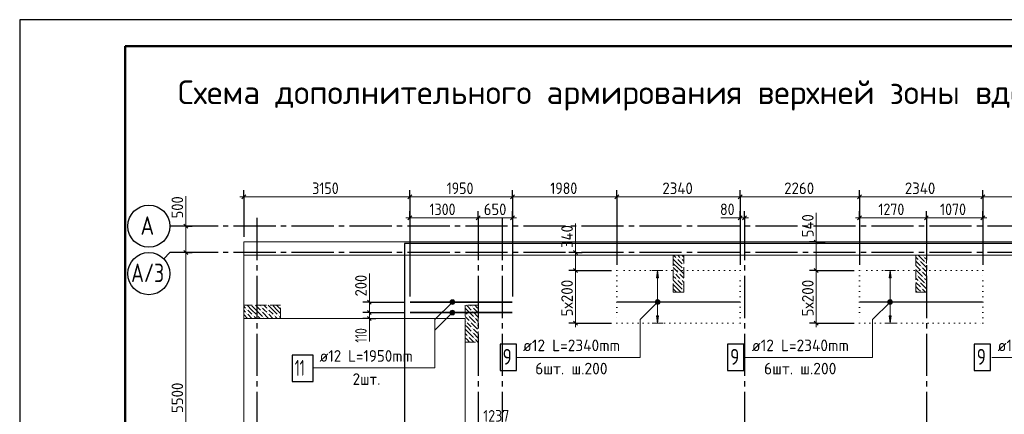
# Model space of a CAD drawing. Header units: millimetres. Extents: x 0 to 42000, y 0 to 29700.
# Tile 4 of 8: x 0 to 18679, y 22212 to 29700. Entities that reach past the tile are written whole.
import ezdxf

# ---------------------------------------------------------------- set-up
doc = ezdxf.new("R2010")
doc.units = ezdxf.units.MM
for name, pattern in [('______2', [270, 200, -70]), ('______5', [1100, 800, -100, 100, -100]), ('______9', [100, 0, -100])]:
    doc.linetypes.add(name, pattern=pattern)
for name, color, linetype, lineweight in [('Standard', 7, 'Continuous', 25), ('ДОП Верх по Х', 7, 'Continuous', 18), ('ЖБ Перекрытие верхний уровень_1', 7, 'Continuous', 18), ('Общий01', 7, 'Continuous', 13), ('Позиционная метка номер позиции', 7, 'Continuous', 13), ('Примечания', 7, 'Continuous', 13), ('Размерная линия_ общее', 7, 'Continuous', 13), ('Текст_ общее', 7, 'Continuous', 25)]:
    doc.layers.add(name, color=color, linetype=linetype, lineweight=lineweight)
doc.layers.add('ЖБ Пилон', color=7, linetype='______2', lineweight=13, true_color=0xa0a0a0)
doc.layers.add('Оси', color=7, linetype='______5', lineweight=13, true_color=0x656565)
doc.styles.add('ISOCPEUR', font='txt')

msp = doc.modelspace()

# ---------------------------------------------------------------- hatches: boundary and pattern name
at = {"layer": 'ДОП Верх по Х', "linetype": 'Continuous', "lineweight": 13, "transparency": 33554687}
for points in [[(12121, 24802), (12101, 24942), (12081, 24802)], [(16533, 24802), (16513, 24942), (16493, 24802)]]:
    msp.add_hatch(color=7, dxfattribs=at).paths.add_polyline_path(points)
for points in [[(12121, 24082), (12101, 23942), (12081, 24082)], [(16533, 24082), (16513, 23942), (16493, 24082)]]:
    msp.add_hatch(color=7, dxfattribs=at).paths.add_polyline_path(points, flags=16)
at = {"layer": 'ЖБ Пилон', "linetype": 'Continuous', "lineweight": 18, "transparency": 33554687}
for points in [[(12460, 25169), (12466, 25175), (12473, 25169), (12466, 25162)], [(12540, 25169), (12546, 25175), (12553, 25169), (12546, 25162)], [(12580, 25049), (12586, 25055), (12593, 25049), (12586, 25042)], [(17060, 25129), (17066, 25135), (17073, 25129), (17066, 25122)], [(17140, 25209), (17146, 25215), (17153, 25209), (17146, 25202)], [(17180, 25089), (17186, 25095), (17193, 25089), (17186, 25082)], [(12420, 24889), (12426, 24895), (12433, 24889), (12426, 24882)], [(12500, 24889), (12506, 24895), (12513, 24889), (12506, 24882)], [(12580, 24969), (12586, 24975), (12593, 24969), (12586, 24962)], [(17020, 24849), (17026, 24855), (17033, 24849), (17026, 24842)], [(17100, 25009), (17106, 25015), (17113, 25009), (17106, 25002)], [(17100, 24929), (17106, 24935), (17113, 24929), (17106, 24922)], [(12460, 24769), (12466, 24775), (12473, 24769), (12466, 24762)], [(12540, 24769), (12546, 24775), (12553, 24769), (12546, 24762)], [(17060, 24729), (17066, 24735), (17073, 24729), (17066, 24722)], [(17140, 24809), (17146, 24815), (17153, 24809), (17146, 24802)], [(17180, 24689), (17186, 24695), (17193, 24689), (17186, 24682)], [(12580, 24649), (12586, 24655), (12593, 24649), (12586, 24642)], [(12580, 24569), (12586, 24575), (12593, 24569), (12586, 24562)], [(17100, 24609), (17106, 24615), (17113, 24609), (17106, 24602)], [(17103, 24532), (17106, 24535), (17110, 24532)], [(4300, 24209), (4306, 24215), (4313, 24209), (4306, 24202)], [(4300, 24129), (4306, 24135), (4313, 24129), (4306, 24122)], [(4580, 24249), (4586, 24255), (4593, 24249), (4586, 24242)], [(4580, 24169), (4586, 24175), (4593, 24169), (4586, 24162)], [(4700, 24209), (4706, 24215), (4713, 24209), (4706, 24202)], [(4700, 24129), (4706, 24135), (4713, 24129), (4706, 24122)], [(8580, 24249), (8586, 24255), (8593, 24249), (8586, 24242)], [(8580, 24169), (8586, 24175), (8593, 24169), (8586, 24162)], [(4420, 24089), (4426, 24095), (4433, 24089), (4426, 24082)], [(4500, 24089), (4506, 24095), (4513, 24089), (4506, 24082)], [(4620, 24049), (4626, 24055), (4633, 24049), (4626, 24042)], [(4820, 24089), (4826, 24095), (4833, 24089), (4826, 24082)], [(4900, 24089), (4906, 24095), (4913, 24089), (4906, 24082)], [(8460, 23969), (8466, 23975), (8473, 23969), (8466, 23962)], [(8500, 24089), (8506, 24095), (8513, 24089), (8506, 24082)], [(8540, 23969), (8546, 23975), (8553, 23969), (8546, 23962)], [(8620, 24049), (8626, 24055), (8633, 24049), (8626, 24042)], [(8660, 23929), (8666, 23935), (8673, 23929), (8666, 23922)], [(8580, 23849), (8586, 23855), (8593, 23849), (8586, 23842)], [(8580, 23769), (8586, 23775), (8593, 23769), (8586, 23762)], [(8500, 23689), (8506, 23695), (8513, 23689), (8506, 23682)], [(8620, 23649), (8626, 23655), (8633, 23649), (8626, 23642)]]:
    msp.add_hatch(color=7, dxfattribs=at).paths.add_polyline_path(points, flags=16)
at = {"layer": 'Позиционная метка номер позиции', "linetype": 'Continuous', "lineweight": 13, "transparency": 33554687}
for points in [[(8242, 24310), (8178, 24373), (8167, 24353)], [(8242, 24310), (8167, 24353), (8222, 24298)], [(8222, 24298), (8167, 24353), (8167, 24330)], [(8222, 24298), (8167, 24330), (8199, 24298)], [(8199, 24298), (8167, 24330), (8178, 24310)], [(8254, 24330), (8199, 24385), (8178, 24373)], [(8254, 24330), (8178, 24373), (8242, 24310)], [(8254, 24353), (8222, 24385), (8199, 24385)], [(8254, 24353), (8199, 24385), (8254, 24330)], [(8222, 24385), (8254, 24353), (8242, 24373)], [(12133, 24310), (12070, 24373), (12058, 24353)], [(12133, 24310), (12058, 24353), (12113, 24298)], [(12113, 24298), (12058, 24353), (12058, 24330)], [(12113, 24298), (12058, 24330), (12090, 24298)], [(12090, 24298), (12058, 24330), (12070, 24310)], [(12145, 24330), (12090, 24385), (12070, 24373)], [(12145, 24330), (12070, 24373), (12133, 24310)], [(12145, 24353), (12113, 24385), (12090, 24385)], [(12145, 24353), (12090, 24385), (12145, 24330)], [(12113, 24385), (12145, 24353), (12133, 24373)], [(16544, 24310), (16481, 24373), (16469, 24353)], [(16544, 24310), (16469, 24353), (16524, 24298)], [(16524, 24298), (16469, 24353), (16469, 24330)], [(16524, 24298), (16469, 24330), (16501, 24298)], [(16501, 24298), (16469, 24330), (16481, 24310)], [(16556, 24330), (16501, 24385), (16481, 24373)], [(16556, 24330), (16481, 24373), (16544, 24310)], [(16556, 24353), (16524, 24385), (16501, 24385)], [(16556, 24353), (16501, 24385), (16556, 24330)], [(16524, 24385), (16556, 24353), (16544, 24373)], [(8242, 24110), (8178, 24173), (8167, 24153)], [(8242, 24110), (8167, 24153), (8222, 24098)], [(8222, 24098), (8167, 24153), (8167, 24130)], [(8222, 24098), (8167, 24130), (8199, 24098)], [(8199, 24098), (8167, 24130), (8178, 24110)], [(8254, 24130), (8199, 24185), (8178, 24173)], [(8254, 24130), (8178, 24173), (8242, 24110)], [(8254, 24153), (8222, 24185), (8199, 24185)], [(8254, 24153), (8199, 24185), (8254, 24130)], [(8222, 24185), (8254, 24153), (8242, 24173)]]:
    msp.add_hatch(color=7, dxfattribs=at).paths.add_polyline_path(points)

# ---------------------------------------------------------------- linework, layer by layer
at = {"layer": 'Standard', "color": 7, "linetype": 'Continuous', "lineweight": 25, "transparency": 33554687}
msp.add_line((2000, 29200), (2000, 1058), dxfattribs=at)
msp.add_lwpolyline([(0, 0), (42000, 0), (42000, 29700), (0, 29700), (0, 0)], close=True, dxfattribs=at)
at = {"layer": 'Standard', "color": 7, "linetype": 'Continuous', "lineweight": 50, "transparency": 33554687}
msp.add_lwpolyline([(2000, 29200), (41500, 29200), (41500, 500), (2000, 500), (2000, 29200)], close=True, dxfattribs=at)
at = {"layer": 'Standard', "color": 7, "linetype": 'Continuous', "lineweight": 13, "transparency": 33554687}
msp.add_lwpolyline([(41500, 29200), (2000, 29200), (2000, 6000), (41500, 6000), (41500, 29200)], dxfattribs=at)
at = {"layer": 'Standard', "color": 2, "linetype": 'Continuous', "lineweight": 13, "transparency": 33554687}
for points in [[(4250, 13382), (41050, 13382), (41050, 25482), (4250, 25482), (4250, 13382)], [(4250, 13382), (41050, 13382), (41050, 25232), (4250, 25232), (4250, 13382)]]:
    msp.add_lwpolyline(points, dxfattribs=at)
at = {"layer": 'Standard', "color": 254, "linetype": 'Continuous', "lineweight": 25, "true_color": 0xc4c4ff, "transparency": 33554687}
msp.add_lwpolyline([(7300, 13435), (41119, 13435), (41119, 25450), (7300, 25450), (7300, 13435)], dxfattribs=at)
at = {"layer": 'ДОП Верх по Х', "color": 7, "linetype": 'Continuous', "lineweight": 13, "transparency": 33554687}
for p, q in [((12101, 24942), (12001, 24942)), ((12101, 24942), (12081, 24802)), ((12121, 24802), (12101, 24942)), ((12101, 24942), (12201, 24942)), ((12101, 24942), (12101, 24942)), ((16513, 24942), (16413, 24942)), ((16513, 24942), (16493, 24802)), ((16533, 24802), (16513, 24942)), ((16513, 24942), (16613, 24942)), ((16513, 24942), (16513, 24942)), ((12081, 24802), (12121, 24802)), ((12101, 24082), (12101, 24802)), ((16493, 24802), (16533, 24802)), ((16513, 24082), (16513, 24802)), ((12101, 23942), (12001, 23942)), ((12101, 23942), (12081, 24082)), ((12081, 24082), (12121, 24082)), ((12121, 24082), (12101, 23942)), ((12101, 23942), (12201, 23942)), ((12101, 23942), (12101, 23942)), ((16513, 23942), (16413, 23942)), ((16513, 23942), (16493, 24082)), ((16493, 24082), (16533, 24082)), ((16533, 24082), (16513, 23942)), ((16513, 23942), (16613, 23942)), ((16513, 23942), (16513, 23942))]:
    msp.add_line(p, q, dxfattribs=at)
at = {"layer": 'ДОП Верх по Х', "color": 7, "linetype": 'Continuous', "lineweight": 35, "transparency": 33554687}
for p, q in [((9344, 24342), (7406, 24342)), ((9344, 24142), (7406, 24142))]:
    msp.add_line(p, q, dxfattribs=at)
at = {"layer": 'ДОП Верх по Х', "color": 7, "linetype": 'Continuous', "lineweight": 25, "transparency": 33554687}
for p, q in [((13664, 24342), (11336, 24342)), ((18264, 24342), (15936, 24342))]:
    msp.add_line(p, q, dxfattribs=at)
for points in [[(9112, 23043), (9422, 23043), (9422, 23543), (9112, 23543), (9112, 23043)], [(13428, 23043), (13738, 23043), (13738, 23543), (13428, 23543), (13428, 23043)], [(18106, 23043), (18416, 23043), (18416, 23543), (18106, 23543), (18106, 23043)], [(5169, 22833), (5569, 22833), (5569, 23333), (5169, 23333), (5169, 22833)]]:
    msp.add_lwpolyline(points, dxfattribs=at)
at = {"layer": 'ЖБ Перекрытие верхний уровень_1', "color": 7, "linetype": 'Continuous', "lineweight": 18, "transparency": 33554687}
for p, q in [((41050, 25482), (4250, 25482)), ((4250, 25482), (4250, 24032)), ((4250, 24032), (8450, 24032)), ((8450, 24032), (8450, 19532))]:
    msp.add_line(p, q, dxfattribs=at)
at = {"layer": 'ЖБ Пилон', "color": 253, "linetype": '______2', "lineweight": 13, "true_color": 0xa0a0a0, "transparency": 33554687}
for p, q in [((12600, 25232), (12400, 25232)), ((12400, 25232), (12400, 24532)), ((12600, 24532), (12600, 25232)), ((17200, 25232), (17000, 25232)), ((17000, 25232), (17000, 24532)), ((17200, 24532), (17200, 25232)), ((12400, 24532), (12600, 24532)), ((17000, 24532), (17200, 24532)), ((4250, 24282), (4250, 24032)), ((4950, 24282), (4250, 24282)), ((4950, 24032), (4950, 24282)), ((8700, 24282), (8450, 24282)), ((8450, 24282), (8450, 23582)), ((8700, 23582), (8700, 24282)), ((4250, 24032), (4950, 24032)), ((8450, 23582), (8700, 23582))]:
    msp.add_line(p, q, dxfattribs=at)
at = {"layer": 'ЖБ Пилон', "color": 9, "linetype": 'Continuous', "lineweight": 18, "true_color": 0xc7c7c7, "transparency": 33554687}
for p, q in [((12403, 25232), (12446, 25189)), ((12486, 25229), (12483, 25232)), ((12526, 25189), (12486, 25229)), ((12563, 25232), (12600, 25195)), ((17046, 25229), (17166, 25109)), ((17123, 25232), (17126, 25229)), ((12486, 25069), (12400, 25155)), ((12406, 25069), (12486, 24989)), ((12486, 25149), (12566, 25069)), ((12486, 25069), (12566, 24989)), ((12566, 25149), (12600, 25115)), ((17000, 25195), (17046, 25149)), ((17000, 25115), (17086, 25029)), ((17200, 24995), (17086, 25109)), ((17200, 25155), (17166, 25189)), ((12406, 24989), (12400, 24995)), ((12400, 24915), (12406, 24909)), ((12406, 24989), (12486, 24909)), ((12486, 24829), (12446, 24869)), ((12486, 24989), (12600, 24875)), ((12526, 24869), (12600, 24795)), ((17000, 24875), (17006, 24869)), ((17046, 24989), (17006, 25029)), ((17006, 24949), (17126, 24829)), ((17086, 24949), (17046, 24989)), ((17126, 24989), (17200, 24915)), ((17126, 24909), (17200, 24835)), ((12400, 24835), (12446, 24789)), ((12486, 24669), (12400, 24755)), ((12406, 24669), (12486, 24589)), ((12526, 24789), (12486, 24829)), ((12486, 24749), (12566, 24669)), ((12486, 24669), (12566, 24589)), ((12566, 24749), (12600, 24715)), ((17000, 24795), (17046, 24749)), ((17000, 24715), (17086, 24629)), ((17046, 24829), (17166, 24709)), ((17200, 24595), (17086, 24709)), ((17200, 24755), (17166, 24789)), ((12406, 24589), (12400, 24595)), ((12406, 24589), (12463, 24532)), ((12486, 24589), (12543, 24532)), ((17046, 24589), (17006, 24629)), ((17006, 24549), (17023, 24532)), ((17086, 24549), (17046, 24589)), ((17126, 24589), (17183, 24532)), ((4250, 24265), (4286, 24229)), ((4286, 24149), (4250, 24185)), ((4250, 24105), (4323, 24032)), ((4406, 24189), (4313, 24282)), ((4326, 24189), (4406, 24109)), ((4326, 24109), (4403, 24032)), ((4406, 24269), (4486, 24189)), ((4406, 24189), (4486, 24109)), ((4486, 24269), (4473, 24282)), ((4486, 24269), (4566, 24189)), ((4486, 24189), (4606, 24069)), ((4553, 24282), (4566, 24269)), ((4646, 24189), (4606, 24229)), ((4606, 24149), (4723, 24032)), ((4633, 24282), (4686, 24229)), ((4686, 24149), (4646, 24189)), ((4806, 24189), (4713, 24282)), ((4726, 24189), (4806, 24109)), ((4726, 24109), (4803, 24032)), ((4806, 24269), (4886, 24189)), ((4806, 24189), (4886, 24109)), ((4886, 24269), (4873, 24282)), ((4886, 24269), (4950, 24205)), ((4886, 24189), (4950, 24125)), ((8450, 24225), (8486, 24189)), ((8450, 24145), (8486, 24109)), ((8486, 24269), (8473, 24282)), ((8486, 24269), (8566, 24189)), ((8486, 24189), (8606, 24069)), ((8553, 24282), (8566, 24269)), ((8646, 24189), (8606, 24229)), ((8606, 24149), (8700, 24055)), ((8633, 24282), (8686, 24229)), ((8686, 24149), (8646, 24189)), ((4483, 24032), (4446, 24069)), ((4526, 24069), (4563, 24032)), ((4883, 24032), (4846, 24069)), ((4926, 24069), (4950, 24045)), ((8486, 24029), (8450, 24065)), ((8526, 23989), (8486, 24029)), ((8486, 23949), (8566, 23869)), ((8526, 24069), (8646, 23949)), ((8566, 23949), (8686, 23829)), ((8646, 24029), (8700, 23975)), ((8486, 23869), (8450, 23905)), ((8450, 23825), (8486, 23789)), ((8450, 23745), (8486, 23709)), ((8486, 23869), (8566, 23789)), ((8486, 23789), (8606, 23669)), ((8646, 23789), (8606, 23829)), ((8606, 23749), (8700, 23655)), ((8686, 23749), (8646, 23789)), ((8700, 23895), (8686, 23909)), ((8486, 23629), (8450, 23665)), ((8526, 23589), (8486, 23629)), ((8526, 23669), (8613, 23582)), ((8646, 23629), (8693, 23582))]:
    msp.add_line(p, q, dxfattribs=at)
at = {"layer": 'Общий01', "color": 251, "linetype": 'Continuous', "lineweight": 13, "true_color": 0x656565, "transparency": 33554687}
for p, q in [((15111, 25482), (15111, 26032)), ((10544, 25282), (10544, 25832)), ((13670, 25941), (13300, 25941)), ((6633, 24342), (6633, 24882)), ((6633, 24032), (6633, 23592))]:
    msp.add_line(p, q, dxfattribs=at)
at = {"layer": 'Оси', "color": 7, "linetype": 'Continuous', "lineweight": 13, "transparency": 33554687}
msp.add_line((3150, 25782), (3150, 26352), dxfattribs=at)
at = {"layer": 'Оси', "color": 7, "linetype": 'Continuous', "lineweight": 25, "transparency": 33554687}
for p, q in [((3764, 25782), (2850, 25782)), ((2733, 25164), (2850, 25282)), ((3764, 25282), (2850, 25282))]:
    msp.add_line(p, q, dxfattribs=at)
at = {"layer": 'Оси', "color": 8, "linetype": '______5', "lineweight": -3, "transparency": 33554687}
for p, q in [((41157, 25782), (3764, 25782)), ((4500, 25939), (4500, 12896)), ((8700, 25939), (8700, 12896)), ((9150, 25939), (9150, 12896)), ((13750, 25939), (13750, 12896)), ((17200, 25939), (17200, 12896)), ((41157, 25282), (3764, 25282))]:
    msp.add_line(p, q, dxfattribs=at)
at = {"layer": 'Оси', "color": 7, "linetype": 'Continuous', "lineweight": 25, "transparency": 33554687}
for centre in [(2450, 25782), (2450, 24882)]:
    msp.add_circle(centre, 400, dxfattribs=at)
at = {"layer": 'Позиционная метка номер позиции', "color": 7, "linetype": 'Continuous', "lineweight": 13, "transparency": 33554687}
for p, q in [((8178, 24373), (8178, 24373)), ((8178, 24310), (8178, 24310)), ((8242, 24373), (8242, 24373)), ((8242, 24310), (8242, 24310)), ((12070, 24373), (12070, 24373)), ((12070, 24310), (12070, 24310)), ((12133, 24373), (12133, 24373)), ((12133, 24310), (12133, 24310)), ((16481, 24373), (16481, 24373)), ((16481, 24310), (16481, 24310)), ((16544, 24373), (16544, 24373)), ((16544, 24310), (16544, 24310)), ((8178, 24173), (8178, 24173)), ((8178, 24110), (8178, 24110)), ((8242, 24173), (8242, 24173)), ((8242, 24110), (8242, 24110))]:
    msp.add_line(p, q, dxfattribs=at)
for points in [[(8210, 24342), (7877, 24008), (7877, 23093)], [(12101, 24342), (11768, 24008), (11768, 23293), (9423, 23293)], [(16513, 24342), (16179, 24008), (16179, 23293), (13738, 23293)], [(21073, 24342), (20740, 24008), (20740, 23293), (18445, 23293)], [(8210, 24142), (7877, 23808), (7877, 23093), (5569, 23093)]]:
    msp.add_lwpolyline(points, dxfattribs=at)
for centre in [(8210, 24342), (12101, 24342), (16513, 24342), (8210, 24142)]:
    msp.add_circle(centre, 45, dxfattribs=at)
at = {"layer": 'Примечания', "color": 7, "linetype": '______9', "lineweight": 13, "transparency": 33554687}
for p, q in [((11330, 24942), (11330, 23942)), ((13670, 24942), (11330, 24942)), ((13670, 23942), (13670, 24942)), ((15930, 24942), (15930, 23942)), ((18270, 24942), (15930, 24942)), ((18270, 23942), (18270, 24942)), ((11330, 23942), (13670, 23942)), ((15930, 23942), (18270, 23942))]:
    msp.add_line(p, q, dxfattribs=at)
at = {"layer": 'Размерная линия_ общее', "color": 251, "linetype": 'Continuous', "lineweight": 13, "true_color": 0x656565, "transparency": 33554687}
for p, q in [((4250, 26341), (4175, 26341)), ((4250, 26341), (7400, 26341)), ((7400, 26341), (9350, 26341)), ((9350, 26341), (11330, 26341)), ((11330, 26341), (13670, 26341)), ((13670, 26341), (15930, 26341)), ((15930, 26341), (18270, 26341)), ((18270, 26341), (20530, 26341)), ((7400, 25941), (7325, 25941)), ((7400, 25941), (8700, 25941)), ((8700, 25941), (9350, 25941)), ((9350, 25941), (9425, 25941)), ((13670, 25941), (13595, 25941)), ((13750, 25941), (13670, 25941)), ((13750, 25941), (13825, 25941)), ((15930, 25941), (15855, 25941)), ((15930, 25941), (17200, 25941)), ((17200, 25941), (18270, 25941)), ((18270, 25941), (18345, 25941)), ((15111, 25482), (15111, 25557)), ((10544, 25282), (10544, 25357)), ((10544, 24942), (10544, 23942)), ((15111, 24942), (15111, 23942)), ((6633, 24342), (6633, 24417)), ((6633, 24142), (6633, 24342)), ((6633, 24032), (6633, 24142)), ((6633, 24032), (6633, 23957)), ((10544, 23942), (10544, 23867)), ((15111, 23942), (15111, 23867))]:
    msp.add_line(p, q, dxfattribs=at)
at = {"layer": 'Размерная линия_ общее', "color": 251, "linetype": 'Continuous', "lineweight": 25, "true_color": 0x656565, "transparency": 33554687}
for p, q in [((4212, 26303), (4287, 26378)), ((7362, 26303), (7437, 26378)), ((9312, 26303), (9387, 26378)), ((11292, 26303), (11367, 26378)), ((13632, 26303), (13707, 26378)), ((15892, 26303), (15967, 26378)), ((18232, 26303), (18307, 26378)), ((7362, 25903), (7437, 25978)), ((8662, 25903), (8737, 25978)), ((9312, 25903), (9387, 25978)), ((13707, 25978), (13632, 25903)), ((13787, 25978), (13712, 25903)), ((15892, 25903), (15967, 25978)), ((17162, 25903), (17237, 25978)), ((18232, 25903), (18307, 25978)), ((15073, 25519), (15148, 25444)), ((10506, 25319), (10581, 25244)), ((10506, 24979), (10581, 24904)), ((15073, 24979), (15148, 24904)), ((6670, 24304), (6595, 24379)), ((6670, 24104), (6595, 24179)), ((6670, 23994), (6595, 24069)), ((10506, 23979), (10581, 23904)), ((15073, 23979), (15148, 23904))]:
    msp.add_line(p, q, dxfattribs=at)
at = {"layer": 'Размерная линия_ общее', "color": 251, "linetype": 'Continuous', "lineweight": -3, "true_color": 0x656565, "transparency": 33554687}
for p, q in [((4250, 26341), (4250, 26466)), ((4250, 26341), (4250, 26216)), ((4250, 26341), (4250, 25582)), ((7400, 26341), (7400, 26466)), ((7400, 26341), (7400, 26216)), ((7400, 26341), (7400, 24448)), ((9350, 26341), (9350, 26466)), ((9350, 26341), (9350, 26216)), ((9350, 26341), (9350, 24448)), ((11330, 26341), (11330, 26466)), ((11330, 26341), (11330, 26216)), ((11330, 26341), (11330, 25048)), ((13670, 26341), (13670, 26466)), ((13670, 26341), (13670, 26216)), ((13670, 26341), (13670, 25048)), ((15930, 26341), (15930, 26466)), ((15930, 26341), (15930, 26216)), ((15930, 26341), (15930, 25048)), ((18270, 26341), (18270, 26466)), ((18270, 26341), (18270, 26216)), ((18270, 26341), (18270, 25048)), ((7400, 25941), (7400, 26066)), ((8700, 25941), (8700, 26066)), ((9350, 25941), (9350, 26066)), ((13670, 25941), (13670, 26066)), ((13750, 25941), (13750, 26066)), ((15930, 25941), (15930, 26066)), ((17200, 25941), (17200, 26066)), ((18270, 25941), (18270, 26066)), ((7400, 25941), (7400, 25816)), ((7400, 25941), (7400, 24448)), ((8700, 25941), (8700, 25816)), ((8700, 25941), (8700, 25941)), ((9350, 25941), (9350, 25816)), ((9350, 25941), (9350, 24448)), ((13670, 25941), (13670, 25816)), ((13670, 25941), (13670, 25941)), ((13750, 25941), (13750, 25816)), ((13750, 25941), (13750, 25941)), ((15930, 25941), (15930, 25816)), ((15930, 25941), (15930, 25048)), ((17200, 25941), (17200, 25816)), ((17200, 25941), (17200, 25941)), ((18270, 25941), (18270, 25816)), ((18270, 25941), (18270, 25048)), ((15111, 25482), (14986, 25482)), ((15111, 25482), (15236, 25482)), ((15111, 25482), (15280, 25482)), ((10544, 25282), (10419, 25282)), ((10544, 25282), (10669, 25282)), ((10544, 25282), (10544, 25282)), ((10544, 24942), (10419, 24942)), ((10544, 24942), (10669, 24942)), ((10544, 24942), (11230, 24942)), ((15111, 24942), (14986, 24942)), ((15111, 24942), (15236, 24942)), ((15111, 24942), (15830, 24942)), ((6633, 24342), (6508, 24342)), ((6633, 24342), (6758, 24342)), ((6633, 24342), (7300, 24342)), ((6633, 24142), (6508, 24142)), ((6633, 24142), (6758, 24142)), ((6633, 24142), (7300, 24142)), ((6633, 24032), (6508, 24032)), ((6633, 24032), (6758, 24032)), ((6633, 24032), (6674, 24032)), ((10544, 23942), (10419, 23942)), ((10544, 23942), (10669, 23942)), ((10544, 23942), (11230, 23942)), ((15111, 23942), (14986, 23942)), ((15111, 23942), (15236, 23942)), ((15111, 23942), (15830, 23942))]:
    msp.add_line(p, q, dxfattribs=at)
at = {"layer": 'Размерная линия_ общее', "color": 253, "linetype": 'Continuous', "lineweight": -3, "true_color": 0xa0a0a0, "transparency": 33554687}
for p, q in [((3150, 25782), (3025, 25782)), ((3150, 25782), (3275, 25782)), ((3150, 25282), (3025, 25282)), ((3150, 25282), (3275, 25282))]:
    msp.add_line(p, q, dxfattribs=at)
at = {"layer": 'Размерная линия_ общее', "color": 7, "linetype": 'Continuous', "lineweight": 25, "transparency": 33554687}
for p, q in [((3112, 25819), (3187, 25744)), ((3112, 25319), (3187, 25244))]:
    msp.add_line(p, q, dxfattribs=at)
at = {"layer": 'Размерная линия_ общее', "color": 7, "linetype": 'Continuous', "lineweight": 13, "transparency": 33554687}
for p, q in [((3150, 25782), (3150, 25857)), ((3150, 25782), (3150, 25282)), ((3150, 25282), (3150, 19782))]:
    msp.add_line(p, q, dxfattribs=at)
at = {"layer": 'Размерная линия_ общее', "color": 253, "linetype": 'Continuous', "lineweight": -3, "true_color": 0xa0a0a0, "transparency": 33554687}
for points in [[(3150, 25782), (3133, 25782), (3133, 25782), (3133, 25782), (3133, 25782), (2948, 25782)], [(3150, 25282), (3133, 25282), (3133, 25282), (3133, 25282), (3133, 25282), (3050, 25282)]]:
    msp.add_lwpolyline(points, dxfattribs=at)
at = {"layer": 'Размерная линия_ общее', "color": 251, "linetype": 'Continuous', "lineweight": 13, "true_color": 0x656565, "transparency": 33554687}
for points in [[(15111, 25482), (15111, 25466), (15111, 25466), (15111, 24942)], [(10544, 25282), (10544, 25264), (10544, 25264), (10544, 24942)]]:
    msp.add_lwpolyline(points, dxfattribs=at)

# ---------------------------------------------------------------- texts
at = {"layer": 'ДОП Верх по Х', "color": 7, "linetype": 'Continuous', "lineweight": 13, "transparency": 33554687, "attachment_point": 7, "style": 'ISOCPEUR'}
for s, insert, char_height, width in [('\\W0.96;ø12 L=2340mm ', (9548, 23410), 220, 2172.61), ('\\W0.96;ø12 L=2340mm ', (13889, 23410), 220, 2172.61), ('\\W0.96;ø12 L=2340mm ', (18552, 23410), 220, 2172.6), ('\\W0.94;ø12 L=1950mm ', (5689, 23210), 220, 2104.38), ('\\W0.78;9', (9162, 23153), 300, 326.41), ('\\W0.78;9', (13478, 23153), 300, 326.41), ('\\W0.78;9', (18156, 23153), 300, 326.41), ('\\W0.62;11', (5219, 22943), 300, 393.75), ('\\W0.97;6шт. ш.200 ', (9779, 22970), 220, 1712.32), ('\\W0.97;6шт. ш.200 ', (14120, 22970), 220, 1712.33), ('\\W0.94;2шт. ', (6316, 22770), 220, 851.61)]:
    msp.add_mtext(s, dxfattribs=dict(at, insert=insert, char_height=char_height, width=width))
at = {"layer": 'Оси', "color": 7, "linetype": 'Continuous', "lineweight": 35, "transparency": 33554687, "char_height": 350, "attachment_point": 7, "style": 'ISOCPEUR'}
for s, insert, width in [('\\W0.82;А', (2292, 25618), 458.09), ('\\W0.77;А/3', (2114, 24720), 804.55)]:
    msp.add_mtext(s, dxfattribs=dict(at, insert=insert, width=width))
at = {"layer": 'Размерная линия_ общее', "color": 251, "linetype": 'Continuous', "lineweight": 25, "true_color": 0x656565, "transparency": 33554687, "char_height": 220, "attachment_point": 7, "style": 'ISOCPEUR'}
for s, insert, width in [('\\W0.87;3150', (5550, 26391), 666.9), ('\\W0.87;1950', (8100, 26391), 666.9), ('\\W0.87;1980', (10065, 26391), 666.9), ('\\W0.93;2340', (12192, 26391), 740.39), ('\\W0.93;2260', (14503, 26391), 718.09), ('\\W0.93;2340', (16792, 26391), 740.39), ('\\W0.87;1300', (7775, 25991), 666.9), ('\\W0.91;650', (8805, 25991), 561.99), ('\\W0.87;80', (13286, 25991), 403.93), ('\\W0.87;1270', (16290, 25991), 666.9), ('\\W0.87;1070', (17460, 25991), 666.9), ('\\W0.87;1237', (8793, 22073), 666.9)]:
    msp.add_mtext(s, dxfattribs=dict(at, insert=insert, width=width))
at = {"layer": 'Размерная линия_ общее', "color": 7, "linetype": 'Continuous', "lineweight": 25, "transparency": 33554687, "char_height": 220, "attachment_point": 7, "rotation": 90, "style": 'ISOCPEUR'}
for s, insert, width in [('\\W0.91;500', (3100, 25929), 561.99), ('\\W0.93;5500', (3100, 22235), 718.09)]:
    msp.add_mtext(s, dxfattribs=dict(at, insert=insert, width=width))
at = {"layer": 'Размерная линия_ общее', "color": 251, "linetype": 'Continuous', "lineweight": 25, "true_color": 0x656565, "transparency": 33554687, "char_height": 220, "attachment_point": 7, "rotation": 90, "style": 'ISOCPEUR'}
for s, insert, width in [('\\W0.92;540', (15061, 25571), 584.44), ('\\W0.92;340', (10494, 25369), 584.45), ('\\W0.91;200', (6583, 24449), 562), ('\\W0.95;5х200', (10494, 24068), 873.37), ('\\W0.95;5х200', (15061, 24068), 873.37), ('\\W0.74;110', (6583, 23572), 455.15)]:
    msp.add_mtext(s, dxfattribs=dict(at, insert=insert, width=width))
at = {"layer": 'Текст_ общее', "color": 7, "linetype": 'Continuous', "lineweight": 50, "transparency": 33554687, "insert": (3000, 27975), "char_height": 450, "width": 30063.61, "attachment_point": 7, "style": 'ISOCPEUR'}
msp.add_mtext('\\W1.00;Схема дополнительного армирования верхней зоны вдоль буквенных осей конструкции плиты покрытия', dxfattribs=at)

doc.saveas('drawing.dxf')
